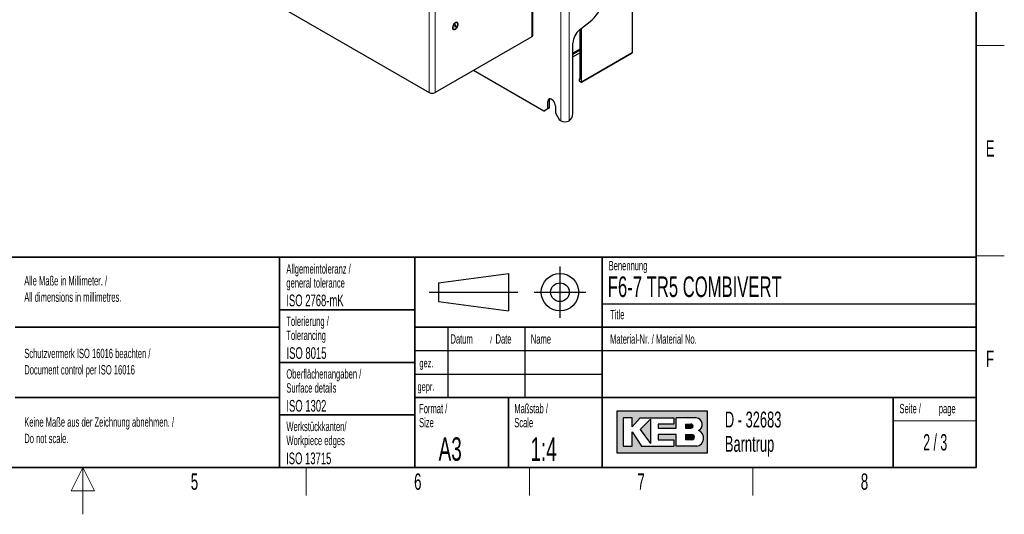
# Paper-space layout 'Blatt2' of a CAD drawing. Header units: millimetres. Extents: x 5 to 418, y 2 to 292.
# Tile 58 of 68: x 203 to 414, y 2 to 108. Entities that reach past the tile are written whole.
import ezdxf

# ---------------------------------------------------------------- set-up
doc = ezdxf.new("R2010")
doc.units = ezdxf.units.MM
doc.layers.add('SLD-0', color=7, linetype='Continuous')
doc.styles.add('SLDTEXTSTYLE1', font='TXT', dxfattribs={"width": 0.605})
doc.styles.add('SLDTEXTSTYLE2', font='TXT', dxfattribs={"width": 0.563})

# ---------------------------------------------------------------- blocks, each defined once
blk = doc.blocks.new('SW_NOTE_0_22')
at = {"layer": 'SLD-0', "color": 0, "char_height": 2, "attachment_point": 1, "style": 'SLDTEXTSTYLE1'}
for s, insert in [('Alle Maße in Millimeter. /', (0, 2.5781354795)), ('All dimensions in millimetres.', (0, -0.9218646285))]:
    blk.add_mtext(s, dxfattribs=dict(at, insert=insert))
blk = doc.blocks.new('SW_NOTE_0_25')
at = {"layer": 'SLD-0', "color": 0, "char_height": 2, "attachment_point": 1, "style": 'SLDTEXTSTYLE1'}
for s, insert in [('Keine Maße aus der Zeichnung abnehmen. /', (0, 2.5781354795)), ('Do not scale.', (0, -0.9218646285))]:
    blk.add_mtext(s, dxfattribs=dict(at, insert=insert))
blk = doc.blocks.new('SW_NOTE_0_26')
at = {"layer": 'SLD-0', "color": 0, "char_height": 2, "attachment_point": 1, "style": 'SLDTEXTSTYLE1'}
for s, insert in [('Schutzvermerk ISO 16016 beachten /', (0, 2.5781354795)), ('Document control per ISO 16016', (0, -0.9218646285))]:
    blk.add_mtext(s, dxfattribs=dict(at, insert=insert))
blk = doc.blocks.new('SW_NOTE_0_27')
at = {"layer": 'SLD-0', "color": 0, "char_height": 2, "attachment_point": 1, "style": 'SLDTEXTSTYLE1'}
for s, insert in [('Werkstückkanten/', (0, 2.5781354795)), ('Workpiece edges', (0, -0.4218645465))]:
    blk.add_mtext(s, dxfattribs=dict(at, insert=insert))
blk = doc.blocks.new('SW_NOTE_0_28')
at = {"layer": 'SLD-0', "color": 0, "char_height": 2, "attachment_point": 1, "style": 'SLDTEXTSTYLE1'}
for s, insert in [('Oberflächenangaben /', (0, 2.5781354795)), ('Surface details', (0, -0.4218645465))]:
    blk.add_mtext(s, dxfattribs=dict(at, insert=insert))
blk = doc.blocks.new('SW_NOTE_0_29')
at = {"layer": 'SLD-0', "color": 0, "char_height": 2, "attachment_point": 1, "style": 'SLDTEXTSTYLE1'}
for s, insert in [('Tolerierung /', (0, 2.5781354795)), ('Tolerancing', (0, -0.4218645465))]:
    blk.add_mtext(s, dxfattribs=dict(at, insert=insert))
blk = doc.blocks.new('SW_NOTE_0_30')
at = {"layer": 'SLD-0', "color": 0, "char_height": 2, "attachment_point": 1, "style": 'SLDTEXTSTYLE1'}
for s, insert in [('Allgemeintoleranz /', (0, 2.5781354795)), ('general tolerance', (0, -0.4218645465))]:
    blk.add_mtext(s, dxfattribs=dict(at, insert=insert))
blk = doc.blocks.new('SW_NOTE_0_31')
at = {"layer": 'SLD-0', "color": 0, "char_height": 2, "attachment_point": 1, "style": 'SLDTEXTSTYLE1'}
for s, insert in [('Format /', (0, 2.5781354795)), ('Size', (0, -0.4218645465))]:
    blk.add_mtext(s, dxfattribs=dict(at, insert=insert))
blk = doc.blocks.new('SW_NOTE_0_32')
at = {"layer": 'SLD-0', "color": 0, "attachment_point": 1, "style": 'SLDTEXTSTYLE1'}
for s, insert, char_height in [('Datum', (0, 2.5781354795), 2), ('/', (8.4829859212, 2.0780460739), 1.5), ('Date', (9.6392361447, 2.5781354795), 2)]:
    blk.add_mtext(s, dxfattribs=dict(at, insert=insert, char_height=char_height))
blk = doc.blocks.new('SW_NOTE_0_33')
at = {"layer": 'SLD-0', "color": 0, "char_height": 2, "attachment_point": 1, "style": 'SLDTEXTSTYLE1'}
for s, insert in [('Maßstab /', (0, 2.5781354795)), ('Scale', (0, -0.4218645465))]:
    blk.add_mtext(s, dxfattribs=dict(at, insert=insert))
blk = doc.blocks.new('SW_NOTE_0_34')
at = {"layer": 'SLD-0', "color": 0, "char_height": 3.4, "attachment_point": 1, "style": 'SLDTEXTSTYLE1'}
for s, insert in [('D - 32683', (0, 4.3828303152)), ('Barntrup', (0, -0.8171696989))]:
    blk.add_mtext(s, dxfattribs=dict(at, insert=insert))
blk = doc.blocks.new('SW_NOTE_0_35')
at = {"layer": 'SLD-0', "color": 0, "char_height": 2, "attachment_point": 1, "style": 'SLDTEXTSTYLE1'}
for s, insert in [('Seite /', (0, 2.5781354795)), ('page', (8.413542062, 2.5784205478))]:
    blk.add_mtext(s, dxfattribs=dict(at, insert=insert))

psp = doc.layouts.new('Blatt2')

# ---------------------------------------------------------------- hatches: boundary and pattern name
at = {"linetype": 'Continuous'}
h = psp.add_hatch(color=7, dxfattribs=at)
h.paths.add_polyline_path([(331.1423676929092, 15.18257760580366), (350.5207896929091, 15.18257760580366), (350.5207896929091, 24.04128480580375), (331.1423676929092, 24.04128480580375)], flags=0)
edge = h.paths.add_edge_path(flags=0)
edge.add_arc((347.9991875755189, 18.26988521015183), 1.720915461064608, -81.72003226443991, 70.17096003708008, ccw=False)
edge.add_line((348.2470169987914, 16.56690822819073), (348.2293995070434, 16.56675060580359))
edge.add_line((348.2293995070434, 16.56675060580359), (343.8767592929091, 16.56675060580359))
edge.add_line((343.8767592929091, 16.56675060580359), (343.8767592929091, 19.05826200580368))
edge.add_line((343.8767592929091, 19.05826200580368), (340.0010748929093, 19.05826200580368))
edge.add_line((340.0010748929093, 19.05826200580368), (340.0010748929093, 17.95092360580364))
edge.add_line((340.0010748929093, 17.95092360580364), (343.3230900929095, 17.95092360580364))
edge.add_line((343.3230900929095, 17.95092360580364), (343.3230900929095, 16.56675060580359))
edge.add_line((343.3230900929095, 16.56675060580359), (336.4022250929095, 16.56675060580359))
edge.add_line((336.4022250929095, 16.56675060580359), (334.4643828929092, 19.61193120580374))
edge.add_line((334.4643828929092, 19.61193120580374), (334.4643828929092, 16.56675060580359))
edge.add_line((334.4643828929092, 16.56675060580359), (332.5265406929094, 16.56675060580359))
edge.add_line((332.5265406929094, 16.56675060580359), (332.5265406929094, 22.65711180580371))
edge.add_line((332.5265406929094, 22.65711180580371), (334.4643828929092, 22.65711180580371))
edge.add_line((334.4643828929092, 22.65711180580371), (334.4643828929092, 20.71926960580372))
edge.add_line((334.4643828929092, 20.71926960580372), (336.1253904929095, 22.65711180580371))
edge.add_line((336.1253904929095, 22.65711180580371), (343.3230900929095, 22.65711180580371))
edge.add_line((343.3230900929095, 22.65711180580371), (343.3230900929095, 21.27293880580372))
edge.add_line((343.3230900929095, 21.27293880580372), (340.0010748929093, 21.27293880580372))
edge.add_line((340.0010748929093, 21.27293880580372), (340.0010748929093, 20.44243500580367))
edge.add_line((340.0010748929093, 20.44243500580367), (343.8767592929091, 20.44243500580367))
edge.add_line((343.8767592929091, 20.44243500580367), (343.8767592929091, 22.65711180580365))
edge.add_line((343.8767592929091, 22.65711180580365), (348.1497422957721, 22.65711180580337))
edge.add_line((348.1497422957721, 22.65711180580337), (348.151741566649, 22.65711180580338))
edge.add_line((348.151741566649, 22.65711180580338), (348.1521661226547, 22.65713246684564))
edge.add_arc((347.9523797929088, 21.20834406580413), 1.462498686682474, -64.4589412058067, 82.1484933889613, ccw=False)
psp.add_hatch(color=7, dxfattribs=at).paths.add_polyline_path([(338.3400672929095, 17.12041980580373), (338.3400672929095, 22.38027720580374), (336.1253904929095, 20.16560040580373)], flags=0)
h = psp.add_hatch(color=7, dxfattribs=at)
edge = h.paths.add_edge_path(flags=0)
edge.add_line((345.8146014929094, 20.44243500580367), (346.974194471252, 20.44243500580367))
edge.add_arc((347.0534490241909, 20.85768690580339), 0.4227474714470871, 259.1945394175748, 460.8054605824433)
edge.add_line((346.9741944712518, 21.27293880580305), (345.8146014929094, 21.27293880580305))
edge.add_line((345.8146014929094, 21.27293880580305), (345.8146014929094, 20.44243500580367))
h = psp.add_hatch(color=7, dxfattribs=at)
edge = h.paths.add_edge_path(flags=0)
edge.add_line((345.8146014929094, 17.95092360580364), (347.1991847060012, 17.95092360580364))
edge.add_arc((347.1991847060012, 18.50459280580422), 0.5536692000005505, 270.0000000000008, 450.0000000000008)
edge.add_line((347.1991847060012, 19.05826200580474), (347.1703327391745, 19.05826200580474))
edge.add_line((347.1703327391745, 19.05826200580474), (345.8146014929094, 19.05826200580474))
edge.add_line((345.8146014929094, 19.05826200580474), (345.8146014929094, 17.95092360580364))

# ---------------------------------------------------------------- linework, layer by layer
at = {"color": 7, "linetype": 'Continuous', "lineweight": 18}
for p, q in [((319.1802199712, 86.1450327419), (319.1802199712, 208.6261545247)), ((320.9479869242, 86.1501489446), (320.9479869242, 208.621038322)), ((312.9753579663, 104.1186712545), (312.9753579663, 123.822277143)), ((334.4568434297, 100.7464583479), (334.4568434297, 120.0030495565)), ((291.0550477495, 92.1787026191), (291.0550477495, 111.5921229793)), ((292.2924846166, 111.7205204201), (292.2924846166, 92.1787026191)), ((323.5996373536, 94.4787628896), (334.4568434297, 100.7464583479)), ((316.4401811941, 90.2785134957), (316.7937345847, 90.4826155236))]:
    psp.add_line(p, q, dxfattribs=at)
at = {"color": 7, "linetype": 'Continuous', "lineweight": 25}
for p, q in [((235.936074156, 123.9982087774), (291.0550477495, 92.1787026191)), ((313.2316395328, 104.4758498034), (313.2316395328, 123.9453724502)), ((334.4919259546, 100.7965855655), (334.4919259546, 120.0531767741)), ((323.2042794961, 105.6080074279), (325.4510132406, 107.3624899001)), ((296.2300392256, 105.7490059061), (296.2360451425, 105.7455387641)), ((297.0109821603, 107.0879145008), (297.0049762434, 107.0913816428)), ((323.2460301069, 105.6406106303), (323.2460301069, 94.9890521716)), ((323.5996373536, 94.4787628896), (323.5996373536, 105.9167438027)), ((312.9753579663, 104.1186712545), (292.2924846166, 92.1787026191)), ((321.743482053, 87.6249383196), (321.743482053, 102.7543677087)), ((323.2460301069, 101.479390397), (321.743482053, 100.6119830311)), ((321.743482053, 100.4283528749), (323.2460301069, 101.2957602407)), ((321.743482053, 99.8631899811), (323.2460301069, 100.671064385)), ((323.5737303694, 94.4215089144), (334.4294206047, 100.6883293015)), ((315.5562977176, 88.2370785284), (300.5104746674, 96.9228472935)), ((323.2460301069, 95.179206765), (323.0869849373, 95.0808669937)), ((323.0869849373, 95.0808669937), (323.0869849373, 94.6725965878)), ((323.0869849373, 95.0808669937), (323.2460301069, 94.9890521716)), ((323.0869849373, 94.6725965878), (323.511208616, 94.4276974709)), ((315.5562977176, 88.2370785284), (316.4401811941, 88.7474994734)), ((315.9098511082, 88.4411805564), (315.5562977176, 88.2370785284)), ((316.7937345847, 88.9516015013), (315.9098511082, 88.4411805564)), ((316.4401811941, 88.7474994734), (316.4401811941, 90.2785134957)), ((316.4401811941, 88.7474994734), (316.7937345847, 88.9516015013)), ((316.7937345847, 88.9516015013), (316.7937345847, 90.4826155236)), ((318.0311714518, 89.3600543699), (318.0311714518, 87.8290403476)), ((318.0311714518, 87.8290403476), (318.9150549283, 86.2981092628)), ((319.1802199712, 86.1450327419), (318.9150549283, 86.2981092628)), ((320.855168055, 86.0965649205), (320.9479869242, 86.1501489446))]:
    psp.add_line(p, q, dxfattribs=at)
at = {"color": 7, "linetype": 'Continuous', "lineweight": 25, "flags": 128}
for points in [[(325.4510132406, 107.3624899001), (325.9072335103, 107.7553540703), (326.3445580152, 108.2060164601), (326.7552649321, 108.7065197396), (327.1321024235, 109.2480265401), (327.468416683, 109.8209754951), (327.7582694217, 110.4152500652), (327.99654272, 111.0203571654), (328.1790293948, 111.625612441), (328.3025072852, 112.2203289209), (328.3647961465, 112.7940057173), (328.3647961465, 113.3365134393), (328.3025072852, 113.8382730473), (328.1790293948, 114.2904249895), (327.99654272, 114.6849856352), (327.7582694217, 115.0149882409), (327.468416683, 115.2746059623), (327.1321024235, 115.4592547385), (326.7552649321, 115.5656742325), (326.3445580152, 115.5919853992), (325.9072335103, 115.5377236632), (325.4510132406, 115.403847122)], [(296.6235136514, 105.7226669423), (296.8186712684, 105.872935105), (296.9926805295, 106.0821315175), (297.1266848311, 106.3275865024), (297.2061627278, 106.5827012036), (297.2225015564, 106.8198299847), (297.1739307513, 107.0132762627), (297.0657137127, 107.1420771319), (296.9095774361, 107.1922750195), (296.7224417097, 107.1584302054), (296.5245855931, 107.0442103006), (296.3374498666, 106.8619928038), (296.18131359, 106.6315238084), (296.0730965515, 106.3777782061), (296.0245257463, 106.1282532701), (296.0408645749, 105.909988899), (296.1203424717, 105.7466374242), (296.2543467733, 105.6559005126), (296.4283560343, 105.6476109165), (296.6235136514, 105.7226669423)], [(297.0049762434, 107.0913816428), (296.9115347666, 107.1239529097), (296.735635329, 107.1063295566), (296.5454879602, 107.0059481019), (296.364027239, 106.8349160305), (296.2131400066, 106.6138623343), (296.11102549, 106.3694493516), (296.0700002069, 106.1311568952), (296.0950124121, 105.9277265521), (296.1830452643, 105.7836950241), (296.2300392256, 105.7490059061)], [(297.1299958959, 106.4674710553), (297.171021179, 106.7057635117), (297.1460089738, 106.9091938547), (297.0579761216, 107.0532253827), (296.9175406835, 107.1204857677), (296.7416412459, 107.1028624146), (296.551493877, 107.0024809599), (296.3700331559, 106.8314488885), (296.2191459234, 106.6103951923), (296.1170314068, 106.3659822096), (296.0760061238, 106.1276897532), (296.1010183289, 105.9242594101), (296.1890511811, 105.7802278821), (296.3294866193, 105.7129674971), (296.5053860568, 105.7305908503), (296.6955334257, 105.830972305), (296.8769941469, 106.0020043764), (297.0278813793, 106.2230580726), (297.1299958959, 106.4674710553)], [(296.7460496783, 106.4290035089), (296.7560961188, 106.4934030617), (296.7459580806, 106.5461293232), (296.7171789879, 106.579155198), (296.6741401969, 106.5874527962), (296.6233939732, 106.5697588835), (296.5726659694, 106.5287671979), (296.5296790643, 106.4707183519), (296.5009776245, 106.4044497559), (296.4909311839, 106.3400502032), (296.5010692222, 106.2873239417), (296.5298483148, 106.2542980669), (296.5728871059, 106.2460004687), (296.6236333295, 106.2636943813), (296.6743613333, 106.3046860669), (296.7173482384, 106.362734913), (296.7460496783, 106.4290035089)], [(318.0311714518, 89.3600543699), (317.9989483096, 89.6374582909), (317.9048894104, 89.9295926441), (317.7566148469, 90.2127904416), (317.5661369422, 90.4641086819), (317.3488870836, 90.663187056), (317.1224655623, 90.793897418), (316.9052157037, 90.8456503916), (316.714737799, 90.8142532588), (316.5664632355, 90.7022496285), (316.4724043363, 90.5187133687), (316.4401811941, 90.2785134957)], [(316.7937345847, 90.4826155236), (316.8259577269, 90.7228153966), (316.8784914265, 90.846283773)]]:
    psp.add_lwpolyline(points, dxfattribs=at)
at = {"color": 7, "linetype": 'Continuous', "lineweight": 25}
for centre, radius, start, end in [((325.6485580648, 102.5560488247), 3.910108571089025, 128.6908360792, 177.0927373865), ((312.7937396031, 104.5195178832), 0.4400718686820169, 294.3746582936, 354.3052007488), ((334.3669259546, 100.7965855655), 0.1250000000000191, 299.997168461, 0), ((291.6737661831, 93.3728248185), 1.344894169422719, 242.6096722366, 297.3903277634), ((319.8011460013, 87.7206881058), 1.944694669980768, 306.1377095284, 357.1778203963), ((320.0684643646, 87.8753176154), 1.944958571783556, 242.82623354, 293.8587659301)]:
    psp.add_arc(centre, radius, start, end, dxfattribs=at)
at = {"color": 7, "linetype": 'Continuous', "lineweight": 18}
for centre, radius, start, end in [((334.3949488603, 100.7401245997), 0.0622177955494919, 303.645278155, 5.842810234), ((334.4303096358, 100.8023687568), 0.061887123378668, 295.3879401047, 354.6380347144)]:
    psp.add_arc(centre, radius, start, end, dxfattribs=at)
at = {"color": 7, "linetype": 'Continuous', "lineweight": 25}
psp.add_ellipse((323.511235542, 94.5297650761), major_axis=(-0.06249491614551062, 0.1082561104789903), ratio=0.5775574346, start_param=2.356123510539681, end_param=3.927224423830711, dxfattribs=at)
at = {"layer": 'SLD-0', "lineweight": 35}
for p, q in [((408, 12), (408, 282.5)), ((135, 57), (408, 57)), ((259, 57), (259, 12)), ((288, 57), (288, 12)), ((328, 57.0000000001), (328, 12)), ((408, 57), (408, 12)), ((259, 45.75), (288, 45.75)), ((202.5, 42), (259, 42)), ((408, 42), (288, 42)), ((259, 34.5), (288, 34.5)), ((202.5, 27), (259, 27)), ((288, 27), (408, 27)), ((308, 27), (308, 12)), ((390.2572074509, 27), (390.2572074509, 12)), ((259, 23.25), (288, 23.25)), ((26, 12), (408, 12)), ((135, 12), (408, 12))]:
    psp.add_line(p, q, dxfattribs=at)
at = {"layer": 'SLD-0', "lineweight": 18}
for p, q in [((408, 102.25), (414, 102.25)), ((408, 57.25), (414, 57.25)), ((390.2572074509, 22), (408, 22)), ((217, 12), (214.5, 7)), ((217, 2), (217, 12)), ((219.5, 7), (217, 12)), ((264.75, 6), (264.75, 12)), ((312.5, 6), (312.5, 12)), ((360.25, 6), (360.25, 12)), ((214.5, 7), (219.5, 7))]:
    psp.add_line(p, q, dxfattribs=at)
at = {"layer": 'SLD-0'}
for p, q in [((319, 55), (319, 44)), ((293, 51.5), (308, 53.5)), ((308, 53.5), (308, 45.5)), ((293, 51.5), (293, 47.5)), ((291, 49.5), (310, 49.5)), ((313.5, 49.5), (324.5, 49.5)), ((293, 47.5), (308, 45.5)), ((328, 47.0000000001), (408, 47.0000000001)), ((295, 42), (295, 27)), ((311.5, 42), (311.5, 27)), ((288, 37), (408, 37)), ((288, 32), (328, 32)), ((348.1497422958, 22.6571118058), (348.1517415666, 22.6571118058)), ((348.1517415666, 22.6571118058), (348.1521661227, 22.6571324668)), ((348.229399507, 16.5667506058), (348.2470169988, 16.5669082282))]:
    psp.add_line(p, q, dxfattribs=at)
at = {"layer": 'SLD-0', "linetype": 'Continuous'}
for p, q in [((350.5207896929, 24.0412848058), (331.1423676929, 24.0412848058)), ((331.1423676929, 24.0412848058), (331.1423676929, 15.1825776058)), ((350.5207896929, 15.1825776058), (350.5207896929, 24.0412848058)), ((334.4643828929, 22.6571118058), (332.5265406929, 22.6571118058)), ((332.5265406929, 22.6571118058), (332.5265406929, 16.5667506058)), ((334.4643828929, 20.7192696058), (336.1253904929, 22.6571118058)), ((334.4643828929, 20.7192696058), (334.4643828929, 22.6571118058)), ((336.1253904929, 22.6571118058), (343.3230900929, 22.6571118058)), ((338.3400672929, 22.3802772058), (336.1253904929, 20.1656004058)), ((338.3400672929, 22.3802772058), (338.3400672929, 17.1204198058)), ((340.0010748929, 21.2729388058), (340.0010748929, 20.4424350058)), ((343.3230900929, 21.2729388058), (340.0010748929, 21.2729388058)), ((343.3230900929, 22.6571118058), (343.3230900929, 21.2729388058)), ((348.1497422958, 22.6571118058), (343.8767592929, 22.6571118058)), ((343.8767592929, 20.4424350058), (343.8767592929, 22.6571118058)), ((345.8146014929, 21.2729388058), (346.9741944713, 21.2729388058)), ((345.8146014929, 21.2729388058), (345.8146014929, 20.4424350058)), ((348.1497422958, 22.6571118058), (348.1517415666, 22.6571118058)), ((348.1517415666, 22.6571118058), (348.1521661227, 22.6571324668)), ((334.4643828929, 16.5667506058), (334.4643828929, 19.6119312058)), ((334.4643828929, 19.6119312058), (336.4022250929, 16.5667506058)), ((336.1253904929, 20.1656004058), (338.3400672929, 17.1204198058)), ((340.0010748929, 20.4424350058), (343.8767592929, 20.4424350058)), ((340.0010748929, 19.0582620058), (340.0010748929, 17.9509236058)), ((343.8767592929, 19.0582620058), (340.0010748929, 19.0582620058)), ((343.8767592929, 16.5667506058), (343.8767592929, 19.0582620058)), ((345.8146014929, 20.4424350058), (346.9741944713, 20.4424350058)), ((345.8146014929, 19.0582620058), (347.199184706, 19.0582620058)), ((345.8146014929, 19.0582620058), (345.8146014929, 17.9509236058)), ((347.1703327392, 19.0582620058), (347.199184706, 19.0582620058)), ((340.0010748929, 17.9509236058), (343.3230900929, 17.9509236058)), ((343.3230900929, 17.9509236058), (343.3230900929, 16.5667506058)), ((347.199184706, 17.9509236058), (345.8146014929, 17.9509236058)), ((331.1423676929, 15.1825776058), (350.5207896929, 15.1825776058)), ((332.5265406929, 16.5667506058), (334.4643828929, 16.5667506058)), ((336.4022250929, 16.5667506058), (343.3230900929, 16.5667506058)), ((348.229399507, 16.5667506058), (343.8767592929, 16.5667506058)), ((348.229399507, 16.5667506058), (348.2470169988, 16.5669082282))]:
    psp.add_line(p, q, dxfattribs=at)
at = {"layer": 'SLD-0'}
for radius in [3.999999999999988, 1.999999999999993]:
    psp.add_circle((319, 49.5), radius, dxfattribs=at)
at = {"layer": 'SLD-0', "linetype": 'Continuous'}
for centre, radius, start, end in [((347.0534490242, 20.8576869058), 0.4227474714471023, 259.1945394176, 100.8054605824), ((347.9523797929, 21.2083440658), 1.46249868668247, 295.5410587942, 82.1484933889), ((347.199184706, 18.5045928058), 0.5536692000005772, 270, 90), ((347.9991875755, 18.2698852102), 1.720915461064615, 278.2799677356, 70.1709600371)]:
    psp.add_arc(centre, radius, start, end, dxfattribs=at)

# ---------------------------------------------------------------- block references
at = {"layer": 'SLD-0'}
for name, p in [('SW_NOTE_0_30', (260.5043854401, 52.9003064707)), ('SW_NOTE_0_22', (204.4639500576, 50.3606872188)), ('SW_NOTE_0_29', (260.5022836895, 41.7004098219)), ('SW_NOTE_0_32', (295.5861619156, 37.9261102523)), ('SW_NOTE_0_26', (204.4639500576, 34.8276741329)), ('SW_NOTE_0_28', (260.5027641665, 30.4450935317)), ('SW_NOTE_0_31', (288.8790098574, 23.0287702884)), ('SW_NOTE_0_33', (309.2314641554, 23.0287700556)), ('SW_NOTE_0_35', (391.5827404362, 23.0329928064)), ('SW_NOTE_0_34', (354.2591907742, 19.5828264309)), ('SW_NOTE_0_25', (204.4639500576, 20.1508694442)), ('SW_NOTE_0_27', (260.5090753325, 19.2125013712))]:
    psp.add_blockref(name, p, dxfattribs=at)

# ---------------------------------------------------------------- texts
for s, insert, char_height, attachment_point, style in [('E', (410.9815679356, 82.0010772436), 3.5, 2, 'SLDTEXTSTYLE1'), ('Benennung', (329.4092408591, 56.1865848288), 2, 1, 'SLDTEXTSTYLE1'), ('F6-7 TR5 COMBIVERT', (329.222041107, 52.8643539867), 4.4, 1, 'SLDTEXTSTYLE1'), ('ISO 2768-mK', (260.4940938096, 48.9932287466), 2.5, 1, 'SLDTEXTSTYLE1'), ('Title', (329.7169273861, 45.7051426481), 2, 1, 'SLDTEXTSTYLE1'), ('Name', (312.770034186, 40.4793879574), 2, 1, 'SLDTEXTSTYLE1'), ('Material-Nr. / Material No.', (329.7169273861, 40.4793879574), 2, 1, 'SLDTEXTSTYLE1'), ('ISO 8015', (260.5277662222, 37.732972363), 2.5, 1, 'SLDTEXTSTYLE1'), ('F', (410.9536166, 37.0010772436), 3.5, 2, 'SLDTEXTSTYLE1'), ('gez.', (288.9470592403, 35.2328921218), 1.8, 1, 'SLDTEXTSTYLE1'), ('gepr.', (288.5445949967, 30.2118970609), 1.8, 1, 'SLDTEXTSTYLE1'), ('ISO 1302', (260.5038336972, 26.4529504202), 2.5, 1, 'SLDTEXTSTYLE1'), ('2 / 3', (399.2286124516, 19.1523676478), 3.5, 2, 'SLDTEXTSTYLE2'), ('A3', (293.0566699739, 18.4626222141), 5, 1, 'SLDTEXTSTYLE1'), ('1:4', (312.6833009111, 18.426931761), 5, 1, 'SLDTEXTSTYLE1'), ('ISO 13715', (260.4472726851, 15.2160422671), 2.5, 1, 'SLDTEXTSTYLE1'), ('5', (240.8527123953, 10.7429955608), 3.5, 2, 'SLDTEXTSTYLE1'), ('6', (288.6027123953, 10.7429955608), 3.5, 2, 'SLDTEXTSTYLE1'), ('7', (336.3527123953, 10.7429955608), 3.5, 2, 'SLDTEXTSTYLE1'), ('8', (384.1027123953, 10.7429955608), 3.5, 2, 'SLDTEXTSTYLE1')]:
    psp.add_mtext(s, dxfattribs=dict(at, insert=insert, char_height=char_height, attachment_point=attachment_point, style=style))

doc.saveas('drawing.dxf')
